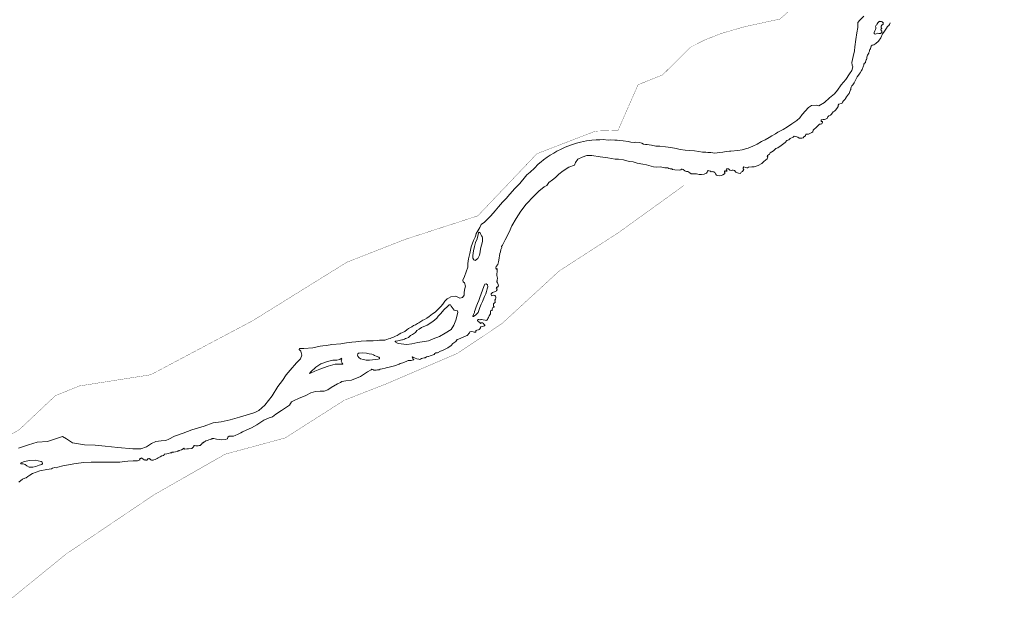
# Model space of a CAD drawing. Header units: metres. Extents: x 222609 to 404409, y 8547781 to 8795234.
# Tile 13 of 39: x 368736 to 370668, y 8558167 to 8559338. Entities that reach past the tile are written whole.
import ezdxf

# ---------------------------------------------------------------- set-up
doc = ezdxf.new("R2010")
doc.units = ezdxf.units.M
doc.layers.add('01. RIO', color=7, linetype='Continuous', lineweight=5, true_color=0x2776bb)
doc.layers.add('PREDIOS INSCRITOS EN LA BASE GRAFICA REGISTRAL (HUAURA) NOMBRE', color=7, linetype='Continuous', true_color=0xfffff0)

# ---------------------------------------------------------------- blocks, each defined once
blk = doc.blocks.new('REIORORI')
at = {"layer": '01. RIO', "color": 152, "lineweight": 15, "true_color": 0x2776bb, "flags": 128}
for points in [[(368733.8, 8558497), (368753.1, 8558503.6), (368769.9, 8558508.5), (368790.6, 8558509.9), (368808.4, 8558515.8), (368819.7, 8558519.5), (368827.8, 8558515.3), (368839.8, 8558507.5), (368863, 8558503.6), (368884.3, 8558503.1), (368903.6, 8558500.9), (368928.5, 8558498), (368957.9, 8558495.8), (368973.8, 8558495.8), (368984.8, 8558499.5), (368994.8, 8558506.1), (369003.4, 8558510.2), (369013.7, 8558511.2), (369022.7, 8558511.9), (369028.8, 8558514.6), (369039.9, 8558520.2), (369057, 8558526.6), (369073.6, 8558533), (369097.9, 8558540), (369115.7, 8558546.6), (369131.2, 8558548.6), (369148.8, 8558552.5), (369167.6, 8558557.7), (369186.9, 8558563.5), (369197.2, 8558566.7), (369205.3, 8558570.9), (369216.8, 8558581.2), (369231.7, 8558599.7), (369242.7, 8558617.9), (369252, 8558629.8), (369258.6, 8558641.1), (369266.5, 8558650.1), (369279.4, 8558664.6), (369286.8, 8558672.2), (369289.5, 8558679.8), (369287.5, 8558687.1), (369284.3, 8558690.8), (369284.8, 8558692.5), (369293.4, 8558692.7), (369311.2, 8558693.7), (369325.4, 8558697.4), (369330.9, 8558697.8), (369338, 8558698.5), (369348.6, 8558700.1), (369365.9, 8558701.9), (369377.4, 8558703.5), (369387.5, 8558705), (369395.6, 8558705.7), (369405.9, 8558706.7), (369416.5, 8558707.9), (369429.8, 8558707.7), (369437.6, 8558708.5), (369442.2, 8558709.2), (369452.4, 8558709.2), (369456.3, 8558710.5), (369459.4, 8558711.4), (369463.1, 8558711.9), (369465.6, 8558713.4), (369467.4, 8558714.2), (369469.8, 8558715.1), (369473.2, 8558716.9), (369476.8, 8558718.4), (369480.5, 8558720.7), (369484, 8558723), (369487.1, 8558724.2), (369491.9, 8558726), (369495.6, 8558729.3), (369499.2, 8558731.6), (369505.4, 8558735.3), (369509.1, 8558737.6), (369512.4, 8558739.3), (369516.5, 8558741.7), (369519.4, 8558742.9), (369522.9, 8558745.6), (369527.4, 8558748.1), (369530.3, 8558749.5), (369534.7, 8558751.9), (369539.7, 8558755.6), (369546.3, 8558760.5), (369549.1, 8558762.3), (369551.8, 8558764.7), (369557.1, 8558770), (369562.7, 8558775.2), (369566.4, 8558779.9), (369570.2, 8558785.2), (369574.8, 8558790), (369577.3, 8558791.6), (369582.1, 8558793.9), (369590.3, 8558795.3), (369594.4, 8558793.7), (369599.7, 8558791.2), (369605.2, 8558793), (369608.2, 8558797.4), (369608.1, 8558802.9), (369609.3, 8558810.4), (369610.7, 8558815.1), (369609.2, 8558821.3), (369606.3, 8558823.5), (369605.9, 8558826.5), (369609, 8558834.1), (369615.6, 8558852.4), (369615.6, 8558859.6), (369616.9, 8558868.7), (369619.2, 8558879.1), (369622.1, 8558892.3), (369626.6, 8558904.5), (369630.1, 8558911.4), (369631.4, 8558915.2), (369632, 8558918.1), (369634.8, 8558923.5), (369638.8, 8558930.1), (369641.9, 8558936.3), (369647.9, 8558940.7), (369652, 8558944.8), (369660.5, 8558953.3), (369669, 8558962.9), (369675.8, 8558970.6), (369683.5, 8558979.8), (369690.7, 8558987.3), (369697.7, 8558995.6), (369707.7, 8559006.5), (369717.3, 8559016.7), (369728.5, 8559030), (369731.5, 8559033.3), (369738, 8559038.8), (369746, 8559046.8), (369753.7, 8559054.2), (369759.2, 8559059.1), (369764, 8559063.2), (369770.9, 8559068), (369776.9, 8559071.9), (369784.3, 8559076.4), (369790.4, 8559079.9), (369798.4, 8559083.8), (369806.6, 8559087.8), (369816.9, 8559091.5), (369828.8, 8559095.5), (369836.7, 8559097.5), (369848.2, 8559100), (369858.6, 8559101.8), (369867.3, 8559102.4), (369874.2, 8559102.4), (369881.3, 8559102.7), (369890.6, 8559101.9), (369896.1, 8559102.2), (369903.8, 8559101.9), (369908.7, 8559101.8), (369913.4, 8559101.1), (369920.6, 8559100), (369929.9, 8559099.1), (369935.3, 8559098), (369942.1, 8559097.2), (369944.7, 8559097.7), (369952.3, 8559096.7), (369957.2, 8559095.8), (369960.3, 8559093.9), (369963.8, 8559093.3), (369967.1, 8559093), (369971.3, 8559092.5), (369975.8, 8559091.5), (369984.5, 8559090.1), (369992.2, 8559090), (370003.2, 8559088.2), (370013.6, 8559087.1), (370024.3, 8559085.1), (370032.1, 8559083), (370041.8, 8559082.1), (370050.8, 8559081.2), (370060.4, 8559080.4), (370068.7, 8559079.3), (370076.1, 8559078.3), (370082.6, 8559078), (370086.2, 8559077.7), (370092.6, 8559077.1), (370100, 8559076.3), (370109.5, 8559077.4), (370115.8, 8559078), (370122.2, 8559079.3), (370128.8, 8559080.2), (370131.5, 8559080.2), (370145.2, 8559081), (370153.7, 8559082.6), (370160.3, 8559084.9), (370165.5, 8559086.2), (370174.5, 8559089.8), (370183.2, 8559093.9), (370192, 8559098.9), (370199.1, 8559102.4), (370206.5, 8559106.8), (370212.2, 8559110.1), (370219.1, 8559114.2), (370224.1, 8559117), (370234.4, 8559122.8), (370242.6, 8559128.1), (370251.4, 8559133.6), (370255.3, 8559136.4), (370260.8, 8559140.2), (370267, 8559145.2), (370271.5, 8559151.9), (370284, 8559165.6), (370290, 8559169.7), (370299, 8559170.3), (370304, 8559168.9), (370315.5, 8559175.8), (370325.4, 8559184.5), (370335.2, 8559192.7), (370340.7, 8559200.1), (370348.1, 8559210), (370357.1, 8559220.7), (370364.5, 8559231.6), (370368.9, 8559238.5), (370370.8, 8559245.6), (370369.5, 8559248.9), (370369.2, 8559254), (370371.9, 8559265.6), (370374, 8559277), (370375, 8559284.9), (370377.1, 8559299), (370379.1, 8559312.4), (370380.7, 8559322.9), (370380.5, 8559328.5), (370381, 8559332.8), (370384.6, 8559337), (370392.7, 8559344.9)], [(368734.5, 8558430), (368741.7, 8558436), (368745.8, 8558438), (368748.8, 8558438.8), (368751.8, 8558441.3), (368756, 8558443.7), (368761.2, 8558447.3), (368768.2, 8558450), (368775.5, 8558452.1), (368789.2, 8558455.1), (368798.1, 8558456.6), (368800.2, 8558457.6), (368804.7, 8558458.8), (368807.8, 8558458.6), (368810.6, 8558459.5), (368820.9, 8558461.9), (368831.7, 8558464.4), (368842.2, 8558466.4), (368851.2, 8558467.6), (368862.1, 8558469), (368876.4, 8558469.4), (368893.9, 8558469.6), (368912.7, 8558469.1), (368925.2, 8558469.3), (368932.7, 8558469.4), (368941.5, 8558470.8), (368948.1, 8558471.6), (368958.4, 8558472.1), (368964.5, 8558471.9), (368967.1, 8558472.2), (368969.1, 8558472.5), (368970.6, 8558473.2), (368972.2, 8558474), (368970.9, 8558474.7), (368971.4, 8558476), (368972.3, 8558476.9), (368973.7, 8558476.6), (368974.5, 8558477.6), (368977.7, 8558475.7), (368980.4, 8558474.2), (368981.8, 8558473.3), (368982.4, 8558473.4), (368983, 8558473.7), (368984.3, 8558473.5), (368985.5, 8558473.6), (368986.4, 8558474.3), (368987.3, 8558475), (368987.6, 8558475.7), (368988.3, 8558476.4), (368989.7, 8558476.2), (368990.1, 8558475.9), (368990.5, 8558476.3), (368991.5, 8558476.1), (368993.4, 8558474.1), (368994.5, 8558473.5), (368995, 8558473.6), (368995.8, 8558473.4), (368996.7, 8558473.1), (368997.6, 8558473.2), (368999.1, 8558473.9), (369001.8, 8558474.5), (369002.9, 8558475.2), (369004.6, 8558475.9), (369006, 8558476.8), (369007.6, 8558477.7), (369009, 8558478.8), (369011.3, 8558480.2), (369014.6, 8558482.1), (369017.7, 8558482.4), (369018.7, 8558482.7), (369019.2, 8558484.3), (369020.4, 8558485.2), (369024.4, 8558485.6), (369027.7, 8558486.7), (369031.3, 8558487.5), (369033.9, 8558488), (369034.8, 8558488.4), (369034.9, 8558488.9), (369035.8, 8558489), (369038.6, 8558489.3), (369045, 8558490.5), (369046.3, 8558491), (369046.9, 8558491.9), (369048, 8558491.9), (369049.1, 8558492.2), (369053.4, 8558493.8), (369056.6, 8558495.6), (369057.2, 8558496.3), (369057.9, 8558496.8), (369058.6, 8558496.2), (369058.5, 8558495.6), (369059.3, 8558495.1), (369063.7, 8558495.3), (369067.3, 8558495.4), (369073.5, 8558496.5), (369075.2, 8558497.5), (369077.1, 8558499.2), (369077.4, 8558500.1), (369077.8, 8558501.8), (369078, 8558502.4), (369079.2, 8558502.1), (369081.5, 8558501.5), (369082.8, 8558501.7), (369084.2, 8558501.3), (369086.1, 8558501.7), (369088.4, 8558502.1), (369090.3, 8558502.3), (369091.9, 8558504.2), (369093.7, 8558505.3), (369095, 8558507.2), (369096.2, 8558507.5), (369096.7, 8558508.3), (369097.7, 8558509), (369098.7, 8558509.2), (369100.4, 8558510.5), (369101.4, 8558511.4), (369103.9, 8558512), (369105.5, 8558512.7), (369107.4, 8558513.1), (369109.8, 8558513.6), (369111.8, 8558514.3), (369112.2, 8558515), (369113.5, 8558515.2), (369114.2, 8558515.8), (369116.7, 8558515.9), (369122.2, 8558514.6), (369128.8, 8558513.7), (369132.5, 8558513.5), (369139.4, 8558514), (369143.7, 8558515.4), (369144.6, 8558518.8), (369147.3, 8558520.3), (369151, 8558520.5), (369155.2, 8558520.4), (369158.9, 8558522), (369164.4, 8558524.1), (369169.7, 8558526.7), (369173, 8558528.9), (369180.2, 8558532.1), (369190.7, 8558536.7), (369201, 8558542.5), (369215.1, 8558551.6), (369225.3, 8558556.2), (369232.1, 8558558.7), (369238.8, 8558563.4), (369249.7, 8558570.8), (369259.5, 8558577.5), (369265.7, 8558581.5), (369269.5, 8558587.7), (369274.3, 8558590.7), (369283, 8558594.5), (369297.3, 8558600.4), (369307.3, 8558605.3), (369316.6, 8558608.2), (369325.4, 8558609), (369333.3, 8558608.7), (369340.5, 8558611.1), (369346.9, 8558616.1), (369359.9, 8558623.1), (369365.3, 8558625.9), (369368.4, 8558628.1), (369376.1, 8558628.9), (369387.2, 8558630.6), (369404.5, 8558637.8), (369418.6, 8558646.8), (369425.7, 8558651), (369427.2, 8558651.8), (369429.2, 8558651.6), (369430.7, 8558650.1), (369431.7, 8558649.8), (369435.5, 8558650), (369438.4, 8558650.7), (369441.5, 8558650.7), (369443.3, 8558651.9), (369447.6, 8558652.9), (369453.2, 8558653.7), (369457.1, 8558655.4), (369460.9, 8558655.9), (369471.2, 8558658.4), (369480.6, 8558661.5), (369482.8, 8558663.2), (369487.6, 8558664.4), (369495.4, 8558667.4), (369498.4, 8558669), (369504.4, 8558669.1), (369508.5, 8558670.5), (369509.3, 8558671.1), (369507.2, 8558672.6), (369507.8, 8558674.1), (369506, 8558675.4), (369506.6, 8558676.3), (369512.1, 8558673.6), (369515.2, 8558672.2), (369519, 8558671.7), (369520.3, 8558671.2), (369522.4, 8558671.5), (369524.8, 8558672.9), (369527.4, 8558673.8), (369529.7, 8558674.3), (369531.5, 8558674.5), (369534.3, 8558675.9), (369536.6, 8558676.9), (369538.2, 8558676.9), (369541.4, 8558677.9), (369545.5, 8558679.7), (369549.4, 8558680.7), (369550.8, 8558682.5), (369552.6, 8558683.8), (369555.8, 8558684.2), (369561.8, 8558687.2), (369565.4, 8558688.4), (369568, 8558689.9), (369571.1, 8558691), (369576.4, 8558693.9), (369582.7, 8558698.3), (369586.2, 8558702.3), (369591.9, 8558706.5), (369594.7, 8558710), (369596.9, 8558711.1), (369601.6, 8558712.8), (369609.1, 8558716.1), (369613.9, 8558718.3), (369618.5, 8558723.3), (369619.6, 8558725.4), (369622.7, 8558725.7), (369625.7, 8558725.6), (369627.7, 8558724.9), (369629, 8558724.6), (369630.7, 8558724.9), (369631.2, 8558725.2), (369631.2, 8558725.9), (369631.3, 8558727.3), (369631.6, 8558727.9), (369633.4, 8558728.7), (369636.3, 8558729.2), (369637.7, 8558730), (369639, 8558731.5), (369640.2, 8558733.1), (369640.1, 8558734.8), (369641.3, 8558735.3), (369643.9, 8558735.6), (369646, 8558736.6), (369647.8, 8558737.3), (369649, 8558737.4), (369648.8, 8558738.2), (369648, 8558739.3), (369647.1, 8558740.4), (369646.2, 8558741.9), (369644.3, 8558742.8), (369642.8, 8558743), (369640.8, 8558742.9), (369640.7, 8558742.5), (369640.4, 8558741.8), (369639.4, 8558742.4), (369639.1, 8558743.5), (369638, 8558744.4), (369636.5, 8558744.9), (369636, 8558745.4), (369635.8, 8558746.1), (369634.3, 8558747), (369634.2, 8558747.8), (369634.5, 8558748.9), (369635.5, 8558748.9), (369635.6, 8558749.4), (369635.8, 8558749.7), (369637.3, 8558749.3), (369638.8, 8558749), (369639.9, 8558748.8), (369640.9, 8558749.4), (369642.4, 8558749.7), (369645.3, 8558749.1), (369649.6, 8558747.9), (369651.3, 8558747.7), (369652.8, 8558748.4), (369654.3, 8558749.4), (369654.9, 8558751.3), (369655.7, 8558753.2), (369656.5, 8558754.8), (369657.2, 8558756.5), (369658.7, 8558758.7), (369659.8, 8558760.4), (369660.2, 8558761.6), (369659.6, 8558764.3), (369659.6, 8558766.6), (369662.1, 8558767.1), (369663.4, 8558767.5), (369663.5, 8558768.4), (369663.3, 8558769.9), (369663.6, 8558772.4), (369665.4, 8558772.9), (369666.8, 8558773.5), (369667, 8558774.4), (369666.3, 8558775.1), (369665.7, 8558775.9), (369666.1, 8558776.9), (369665.9, 8558778.4), (369665.9, 8558780.2), (369667.2, 8558781.6), (369669, 8558782.7), (369669, 8558783.3), (369668.7, 8558784.1), (369668.9, 8558785.2), (369668.7, 8558787.4), (369669.6, 8558789.3), (369670.1, 8558792.2), (369670.1, 8558794.2), (369669.7, 8558795.3), (369669.1, 8558796.3), (369668.2, 8558796.9), (369666.5, 8558797.6), (369663.8, 8558796.7), (369662, 8558796.2), (369661.6, 8558796.5), (369661.4, 8558797.8), (369661, 8558799.4), (369661.1, 8558800.1), (369663.8, 8558802.4), (369669.5, 8558804.2), (369671, 8558805.3), (369671.5, 8558806.5), (369672.4, 8558806.9), (369673, 8558807.7), (369672.8, 8558808.3), (369672.2, 8558808.2), (369672.1, 8558808.7), (369672.2, 8558809.4), (369672.2, 8558810.1), (369671.7, 8558810.8), (369671.3, 8558811.3), (369671.4, 8558812.2), (369671.6, 8558812.8), (369672.5, 8558812.8), (369673.7, 8558812.7), (369674.6, 8558813.3), (369674.6, 8558814.3), (369675.2, 8558815.1), (369675.8, 8558815.6), (369675.1, 8558817.9), (369674.4, 8558820.2), (369673.8, 8558821.4), (369672.5, 8558823.2), (369672.3, 8558824.8), (369672.9, 8558825.3), (369673.2, 8558826.9), (369673.7, 8558830.9), (369672.3, 8558835.6), (369672.8, 8558846.4), (369673.2, 8558848.2), (369673.2, 8558849.6), (369672.3, 8558848.9), (369671.6, 8558848.2), (369670.9, 8558848.4), (369670.4, 8558849.9), (369670.4, 8558851.3), (369670.8, 8558852.7), (369671.3, 8558853.8), (369672.3, 8558855), (369673.3, 8558856.3), (369674.4, 8558857.5), (369674.9, 8558859.8), (369675.8, 8558862.6), (369676.4, 8558866.3), (369677, 8558870.8), (369677.8, 8558874.4), (369678.3, 8558879), (369679.4, 8558882.6), (369680.4, 8558886.9), (369681.3, 8558889.8), (369681.9, 8558891), (369681.7, 8558893.1), (369683.3, 8558895.5), (369688.9, 8558905.6), (369696.4, 8558920.7), (369702.1, 8558933.5), (369710.5, 8558948), (369719.2, 8558962), (369730.2, 8558975.7), (369745, 8558991.8), (369754.8, 8559001.6), (369765.1, 8559010.1), (369770.3, 8559012.5), (369774.5, 8559018.4), (369781.9, 8559024), (369787.2, 8559028), (369794, 8559034.7), (369802.4, 8559041.5), (369813.9, 8559048.3), (369824.8, 8559052.6), (369826.9, 8559057.8), (369831.5, 8559064), (369839.5, 8559068.5), (369848.7, 8559071.3), (369858.8, 8559071.2), (369875.4, 8559069.2), (369890.1, 8559067.2), (369904.3, 8559064.4), (369911.1, 8559064.5), (369921.1, 8559063.3), (369931.9, 8559059.4), (369939.9, 8559059), (369947.6, 8559056.5), (369958.8, 8559054.3), (369966, 8559053.1), (369979.6, 8559049.5), (369985.8, 8559048.7), (369993, 8559049.2), (370002.3, 8559047.4), (370008, 8559047.1), (370009.9, 8559046), (370012.5, 8559045.6), (370016.1, 8559045.3), (370017.4, 8559043.9), (370021.6, 8559043.1), (370031.3, 8559043), (370033.5, 8559043.5), (370034.8, 8559044.5), (370035.9, 8559044.9), (370037.8, 8559043.8), (370041.4, 8559041.3), (370042.4, 8559040.6), (370044.4, 8559040.2), (370047.5, 8559039.8), (370050.9, 8559037.6), (370054, 8559035.6), (370057.7, 8559035.5), (370064.1, 8559035.4), (370069.5, 8559034.4), (370074.3, 8559034.3), (370079, 8559035.1), (370083.5, 8559036.8), (370085, 8559038.9), (370085.8, 8559040.7), (370087.3, 8559041.8), (370088.3, 8559041.7), (370089.3, 8559041.3), (370091.5, 8559040.9), (370093.3, 8559039.6), (370095, 8559039.9), (370096.5, 8559039.4), (370098, 8559039.3), (370100.2, 8559038), (370101.8, 8559035.2), (370103.5, 8559033.2), (370105, 8559032.3), (370109.5, 8559031.9), (370113.1, 8559032.3), (370116.2, 8559033.8), (370119.2, 8559035.2), (370119.9, 8559035.9), (370119.8, 8559037.8), (370119, 8559039.1), (370118.9, 8559040.4), (370118.9, 8559041.1), (370120.1, 8559041), (370122.7, 8559040.5), (370124.1, 8559041), (370123.2, 8559042.1), (370122.2, 8559043), (370123.4, 8559044.9), (370124, 8559045.3), (370125.3, 8559045.3), (370126.8, 8559045.2), (370129.9, 8559043), (370132.2, 8559042.1), (370134.3, 8559042.4), (370136.3, 8559042.8), (370138.9, 8559041.9), (370141.4, 8559039.1), (370143, 8559037.8), (370146.8, 8559036.5), (370150.6, 8559036.1), (370152, 8559038.5), (370154.8, 8559040.2), (370156.1, 8559042.2), (370157.1, 8559044.2), (370155.5, 8559045.6), (370156.1, 8559047.3), (370157.3, 8559049), (370160.3, 8559048.2), (370162.9, 8559047.5), (370164, 8559047.2), (370166.2, 8559048.6), (370173.1, 8559049.4), (370177.4, 8559049.1), (370185.2, 8559051.6), (370192.7, 8559055.7), (370196.6, 8559060), (370202.8, 8559065.1), (370204.2, 8559069.1), (370203.3, 8559069.6), (370202.8, 8559069.7), (370203.7, 8559071.6), (370207.2, 8559074.2), (370209, 8559076.6), (370215.6, 8559080.5), (370219.8, 8559085.1), (370223.7, 8559086.3), (370230.2, 8559090.9), (370238.2, 8559096.9), (370241.4, 8559100.9), (370245.1, 8559102), (370248, 8559104.7), (370253.8, 8559107.6), (370255.6, 8559109.5), (370259.4, 8559108.8), (370262.9, 8559107.2), (370265.4, 8559105.4), (370270.6, 8559105.8), (370273.5, 8559106.4), (370274.9, 8559108.4), (370278.3, 8559110.4), (370278.6, 8559113.5), (370281.9, 8559113.6), (370283.7, 8559113.5), (370286.3, 8559115), (370290.6, 8559116.8), (370292.2, 8559118.1), (370293.4, 8559121.1), (370300.2, 8559128.1), (370303.8, 8559131.1), (370305.4, 8559132.7), (370307.8, 8559132.9), (370310, 8559133.8), (370311.5, 8559137), (370311.5, 8559138.5), (370308.8, 8559138.4), (370308.6, 8559141.4), (370310.4, 8559141.7), (370313.1, 8559142), (370313.4, 8559142.4), (370315.2, 8559142.2), (370317.2, 8559142.8), (370318.6, 8559143.6), (370321.2, 8559144.6), (370321.6, 8559146.3), (370321.9, 8559147.7), (370324.1, 8559149.3), (370327.2, 8559151), (370328.3, 8559152.1), (370330.8, 8559155.2), (370332.7, 8559157.4), (370334.8, 8559158.3), (370337.4, 8559161.2), (370340.9, 8559165.9), (370342.1, 8559168), (370342, 8559170.2), (370343.7, 8559172.3), (370347.9, 8559173.6), (370349.9, 8559174.2), (370350.6, 8559175.9), (370352.6, 8559178.6), (370354.3, 8559180.4), (370355.8, 8559181.8), (370356.5, 8559183.5), (370358.7, 8559186.5), (370362.2, 8559191.8), (370363.6, 8559193.3), (370365.3, 8559197.1), (370366.5, 8559200.2), (370367.3, 8559201.4), (370367.3, 8559203.4), (370367.7, 8559205.5), (370368.8, 8559208), (370370.8, 8559210.5), (370373.5, 8559214.4), (370374.8, 8559216.8), (370376.4, 8559219.5), (370377.4, 8559222), (370379.5, 8559226.1), (370382.1, 8559229.1), (370383.6, 8559231), (370385.6, 8559233.6), (370388.1, 8559238.1), (370389.6, 8559240.3), (370390.1, 8559242.1), (370390.4, 8559243.6), (370390.5, 8559244.5), (370391.2, 8559245.9), (370391.9, 8559247.6), (370392.4, 8559248.8), (370392.8, 8559250.6), (370394.2, 8559252.6), (370395.2, 8559253.5), (370395.6, 8559254.2), (370395.9, 8559255.7), (370396.3, 8559257.3), (370397.2, 8559259.5), (370398, 8559260.3), (370398.2, 8559262.2), (370398.8, 8559264.6), (370399.4, 8559266.6), (370399.7, 8559268.2), (370400.9, 8559270.7), (370402.2, 8559272.2), (370402.5, 8559273.8), (370403.4, 8559276.1), (370404, 8559277.9), (370404.3, 8559279.3), (370405.4, 8559281.1), (370406.6, 8559284.1), (370407.3, 8559286.2), (370408.8, 8559288.1), (370412.1, 8559289), (370416, 8559291.1), (370421.7, 8559296.3), (370425.7, 8559302.8), (370429.3, 8559310.1), (370432.1, 8559313.8), (370434.6, 8559317.9), (370436.8, 8559321.5), (370439.3, 8559325), (370441.5, 8559326.6), (370442.8, 8559328.5), (370444.3, 8559332)]]:
    blk.add_lwpolyline(points, dxfattribs=at)
for points in [[(370430.6, 8559332.3), (370429.5, 8559333.2), (370428.3, 8559333.8), (370427, 8559334.6), (370426.6, 8559334.9), (370425.4, 8559334.6), (370424.4, 8559334.4), (370424, 8559334.9), (370423.7, 8559335.1), (370422.8, 8559334.8), (370421.1, 8559333.3), (370419.8, 8559331.7), (370419, 8559329.7), (370418, 8559327.8), (370417.1, 8559327.3), (370416.1, 8559326.4), (370415.7, 8559325), (370416, 8559323.2), (370416.2, 8559322.2), (370416, 8559320.9), (370415.2, 8559319.2), (370413.9, 8559316.1), (370413.1, 8559313.3), (370413.2, 8559311.2), (370413.8, 8559310.6), (370414.9, 8559309.7), (370417, 8559310.7), (370419.9, 8559312), (370422, 8559310.8), (370425, 8559310.9), (370427.7, 8559313.3), (370427.8, 8559315.5), (370426.5, 8559316.8), (370425.8, 8559318.5), (370426.9, 8559319.9), (370427.5, 8559320.2), (370428, 8559321), (370427.3, 8559321.4), (370426.7, 8559321.8), (370426.4, 8559323.2), (370426.7, 8559324.5), (370427, 8559325.2), (370426.3, 8559326), (370427.3, 8559326.9), (370428, 8559328), (370429.1, 8559328.3), (370429.8, 8559328.8), (370430.4, 8559329.3), (370430.8, 8559330.7), (370430.9, 8559331.8)], [(369640.9, 8558916.3), (369639.4, 8558919.5), (369637.9, 8558920.8), (369636.5, 8558919.8), (369636, 8558916.5), (369633.5, 8558907.6), (369630.5, 8558900.6), (369628.2, 8558892.7), (369626.5, 8558884.3), (369625.2, 8558875), (369625.2, 8558869.9), (369627.2, 8558866.4), (369629.8, 8558865.3), (369635.3, 8558869.2), (369638.3, 8558875.5), (369639.8, 8558882.1), (369640.6, 8558888.2), (369642.4, 8558895.5), (369643.9, 8558902.8), (369644.4, 8558908.9), (369643.4, 8558912.4), (369642.1, 8558914)], [(369626.8, 8558755.6), (369631.1, 8558758.5), (369635.8, 8558763.2), (369638.7, 8558772.8), (369641.6, 8558779.3), (369644.4, 8558784.8), (369648.4, 8558794.6), (369650.6, 8558800.1), (369652.2, 8558804.7), (369653.3, 8558809.5), (369654.5, 8558813.4), (369653.9, 8558817.7), (369651.7, 8558819.5), (369648.8, 8558819), (369646.7, 8558814.5), (369643.9, 8558806.8), (369641.8, 8558800.2), (369639, 8558792.9), (369636.7, 8558786.6), (369634.7, 8558781.2), (369631.8, 8558774.7), (369629.5, 8558768.2), (369628.6, 8558765.1), (369628.2, 8558763.1), (369626.8, 8558759.4), (369625.5, 8558756.3), (369625.7, 8558755.7), (369626.4, 8558755.4)], [(369472.6, 8558705.8), (369478.5, 8558702.4), (369496, 8558700.7), (369505.6, 8558701.9), (369517.4, 8558704.6), (369538.4, 8558707.8), (369547.6, 8558711.3), (369560, 8558716.1), (369571, 8558722.6), (369582.8, 8558729.6), (369587.9, 8558738.5), (369591.9, 8558748.3), (369595.9, 8558763.1), (369594.9, 8558766.6), (369588.4, 8558767.7), (369583, 8558775.5), (369581.2, 8558778.5), (369578.7, 8558778.2), (369575.6, 8558775.2), (369569, 8558769), (369561.9, 8558760.9), (369557.2, 8558756.1), (369554.3, 8558751.8), (369546.7, 8558745.7), (369535.4, 8558738.7), (369524.5, 8558733.7), (369520.2, 8558730.8), (369515.6, 8558727.7), (369512.7, 8558724.2), (369506.8, 8558720.3), (369503, 8558718), (369499.7, 8558715), (369498.7, 8558714.1), (369495.4, 8558712.9), (369492.9, 8558712), (369491.3, 8558711), (369489.4, 8558710.5), (369487.4, 8558709.8), (369485.6, 8558709.7), (369483.2, 8558709), (369478, 8558707.8), (369474.8, 8558706.9), (369473.1, 8558706.7), (369472.7, 8558706.5)], [(369402.4, 8558683.5), (369408.7, 8558684), (369416.6, 8558683.2), (369422, 8558682.3), (369427.2, 8558681.3), (369430.2, 8558680), (369432.2, 8558678.7), (369435.5, 8558677.7), (369440.9, 8558675.6), (369442.3, 8558674.1), (369442.2, 8558672.6), (369439.3, 8558671.5), (369433.7, 8558670.9), (369428.6, 8558670), (369422.4, 8558669.7), (369415.8, 8558669.9), (369410.7, 8558670.8), (369404.8, 8558672.5), (369401.6, 8558675.2), (369399.3, 8558677.5), (369398.8, 8558679.8), (369399.6, 8558681.9), (369400.6, 8558683.1)], [(369304.8, 8558643.3), (369307.1, 8558647), (369317.3, 8558656.1), (369327, 8558662.3), (369340.3, 8558667.1), (369350.7, 8558669.8), (369358, 8558669.8), (369364.3, 8558671.2), (369367.7, 8558673.4), (369367.9, 8558672.6), (369367.1, 8558667.4), (369368.5, 8558663.8), (369369.9, 8558662.4), (369369.6, 8558661.5), (369355.1, 8558661.5), (369341.2, 8558657.7), (369324.7, 8558652.1), (369315.3, 8558647.8), (369306.6, 8558643.9)], [(368737.4, 8558467.5), (368745, 8558470.9), (368755.7, 8558473), (368766.6, 8558473.3), (368778, 8558470.7), (368780.2, 8558469.1), (368780.7, 8558467.1), (368779.4, 8558465.1), (368774.4, 8558463.8), (368767.6, 8558461.1), (368761.9, 8558459.7), (368754.3, 8558459.9), (368749.9, 8558462.3), (368746.6, 8558464.5), (368742.8, 8558466.3), (368738.1, 8558466.3)]]:
    blk.add_lwpolyline(points, close=True, dxfattribs=at)

msp = doc.modelspace()

# ---------------------------------------------------------------- linework, layer by layer
at = {"layer": 'PREDIOS INSCRITOS EN LA BASE GRAFICA REGISTRAL (HUAURA) NOMBRE', "color": 5, "true_color": 0x0000ff, "const_width": 0.5}
for points in [[(369866.2, 8559119.4), (369910.1, 8559120.7), (369949.5, 8559210.4), (369997.5, 8559229.7), (370052.9, 8559284.4), (370080.3, 8559298.3), (370112.7, 8559311.1), (370158.1, 8559324.2), (370227.7, 8559339.4), (370267.2, 8559373.5), (370374.8, 8559404.1), (370449.5, 8559433.9), (370460.9, 8559497.2), (370498.7, 8559529.9), (370564.5, 8559566.3), (370609.2, 8559588.7), (370668, 8559582.1)], [(369865, 8559119), (369769.6, 8559082.2), (369751, 8559075), (369635, 8558953), (369493, 8558907), (369378, 8558862), (369193, 8558747), (368993, 8558641), (368917.8, 8558629.2), (368917.8, 8558629.2), (368853, 8558619), (368806, 8558600), (368748.5, 8558545.8), (368748.5, 8558545.8), (368736, 8558534), (368633, 8558470)], [(370040, 8559013), (370039.4, 8559012.6), (369911, 8558920), (369795, 8558845), (369683, 8558742), (369595, 8558683), (369455, 8558623), (369373, 8558591), (369257, 8558517), (369139, 8558485), (368999, 8558405), (368827, 8558289), (368677, 8558167)]]:
    msp.add_lwpolyline(points, dxfattribs=at)

# ---------------------------------------------------------------- block references
msp.add_blockref('REIORORI', (0, 0))

doc.saveas('drawing.dxf')
